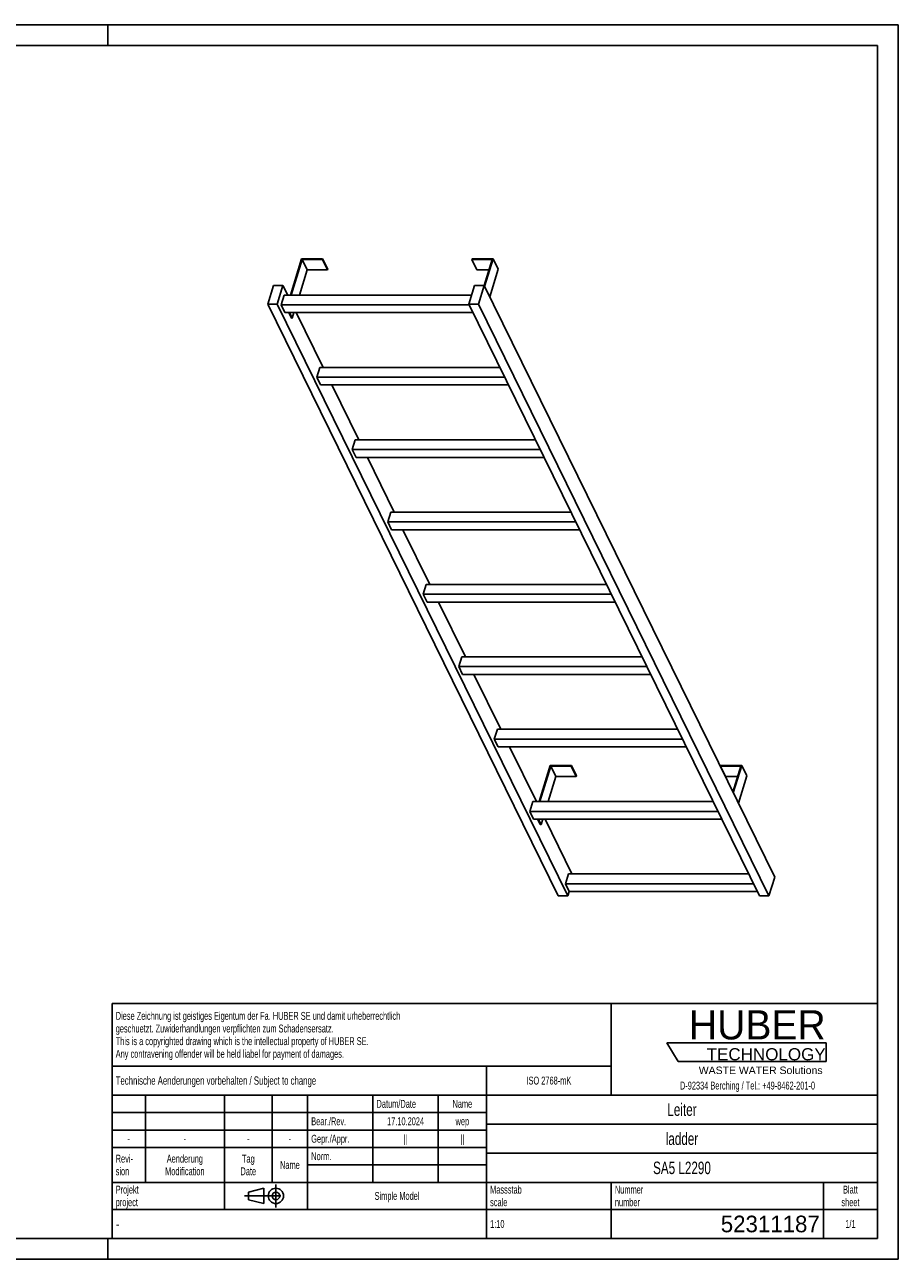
# Model space of a CAD drawing. Header units: millimetres. Extents: x 0 to 4200, y 0 to 2970.
# Tile 2 of 2: x 2100 to 4200, y 0 to 2970. Entities that reach past the tile are written whole.
import ezdxf

# ---------------------------------------------------------------- set-up
doc = ezdxf.new("R2010")
doc.units = ezdxf.units.MM
doc.header["$LTSCALE"] = 231
doc.linetypes.add('CENTER', pattern=[0.6, 0.375, -0.075, 0.075, -0.075])
doc.layers.get('0').update_dxf_attribs({"linetype": 'CONTINUOUS'})
doc.layers.add('HUBER_Logo_BL1', color=7, linetype='CONTINUOUS')
doc.styles.get("Standard").update_dxf_attribs({"font": 'txt', "width": 0.7})
doc.styles.add('TEXTSTYLE_2', font='txt')
doc.styles.add('TEXTSTYLE_3', font='arial.ttf')
doc.styles.add('TEXTSTYLE_4', font='txt', dxfattribs={"width": 0.8})
doc.styles.add('TEXTSTYLE_5', font='txt')

# ---------------------------------------------------------------- blocks, each defined once
blk = doc.blocks.new('HUBER_LOGO_BL1', base_point=(3837.5, 503.7))
at = {"layer": 'HUBER_Logo_BL1', "color": 5, "linetype": 'Continuous'}
for p, q in [((4026.4, 521), (3643.9, 521)), ((3643.9, 521), (3670.9, 476)), ((4026.4, 521), (4026.4, 476)), ((3670.9, 476), (4026.4, 476))]:
    blk.add_line(p, q, dxfattribs=at)
at = {"layer": 'HUBER_Logo_BL1', "color": 2, "linetype": 'Continuous', "attachment_point": 3, "line_spacing_factor": 0.78}
for s, insert, char_height, width, style in [('HUBER\\P\\fArial;\\H29.25;TECHNOLOGY ', (4025.4, 599.1), 70.2, 387.672, 'TEXTSTYLE_2'), ('WASTE WATER Solutions', (4018, 463.6), 18, 297.033, 'TEXTSTYLE_3')]:
    blk.add_mtext(s, dxfattribs=dict(at, insert=insert, char_height=char_height, width=width, style=style))
at = {"layer": 'HUBER_Logo_BL1', "color": 2, "linetype": 'Continuous', "insert": (3837.5, 427.4), "char_height": 19, "width": 810.893, "attachment_point": 2, "line_spacing_factor": 0.96}
blk.add_mtext('D-92334 Berching / Tel.: +49-8462-201-0', dxfattribs=at)
blk = doc.blocks.new('PROJEKTIONSMETHODE_1_BL2', base_point=(2680, 152.5))
at = {"color": 2, "linetype": 'CENTER'}
for p, q in [((2703.8, 180), (2703.8, 125)), ((2628.7, 152.5), (2731.3, 152.5))]:
    blk.add_line(p, q, dxfattribs=at)
at = {"color": 2, "linetype": 'Continuous'}
for p, q in [((2637.8, 161.7), (2674.5, 170.8)), ((2637.8, 143.3), (2637.8, 161.7)), ((2674.5, 134.2), (2674.5, 170.8)), ((2637.8, 143.3), (2674.5, 134.2))]:
    blk.add_line(p, q, dxfattribs=at)
for radius in [18.3, 9.17]:
    blk.add_circle((2703.8, 152.5), radius, dxfattribs=at)
blk = doc.blocks.new('*T11')
at = {"color": 3, "linetype": 'Continuous'}
for p, q in [((0, 0), (1840, 0)), ((0, 0), (0, -565)), ((1200, 0), (1200, -220)), ((1840, 0), (1840, -565)), ((0, -150), (1200, -150)), ((900, -150), (900, -565)), ((0, -220), (1840, -220)), ((80, -220), (80, -430)), ((270, -220), (270, -495)), ((385, -220), (385, -430)), ((470, -220), (470, -495)), ((627, -220), (627, -430)), ((784, -220), (784, -430)), ((0, -262), (900, -262)), ((900, -290), (1840, -290)), ((0, -304), (900, -304)), ((0, -346), (900, -346)), ((900, -360), (1840, -360)), ((470, -388), (900, -388)), ((0, -430), (1840, -430)), ((1200, -430), (1200, -565)), ((1710, -430), (1710, -565)), ((0, -495), (1840, -495)), ((0, -565), (1840, -565))]:
    blk.add_line(p, q, dxfattribs=at)
at = {"color": 2, "linetype": 'Continuous', "line_spacing_factor": 0.96}
for s, insert, char_height, width, attachment_point in [('Diese Zeichnung ist geistiges Eigentum der Fa. HUBER SE und damit urheberrechtlich \\Pgeschuetzt. Zuwiderhandlungen verpflichten zum Schadensersatz.\\PThis is a copyrighted drawing which is the intellectual property of HUBER SE.\\PAny contravening offender will be held liabel for payment of damages.', (8.75, -19.9), 19, 2214.8571, 1), ('Technische Aenderungen vorbehalten / Subject to change', (8.75, -175), 20, 1524.7619, 1), ('ISO 2768-mK', (1050, -175.5), 19, 332.9524, 2), ('Datum/Date', (635.75, -231.5), 19, 292.2381, 1), ('Name', (842, -231.5), 19, 126.6667, 2), ('Leiter', (1370, -240), 30, 240, 2), ('Bear./Rev.', (478.75, -273.5), 19, 272.3333, 1), ('17.10.2024', (705.5, -273.5), 19, 273.2381, 2), ('wep', (842, -273.5), 19, 99.5238, 2), ('-', (40, -315.5), 19, 34.381, 2), ('-', (175, -315.5), 19, 34.381, 2), ('-', (327.5, -315.5), 19, 34.381, 2), ('-', (427.5, -315.5), 19, 34.381, 2), ('Gepr./Appr.', (478.75, -315.5), 19, 299.4762, 1), ('||', (705.5, -315.5), 19, 50.6667, 2), ('||', (842, -315.5), 19, 50.6667, 2), ('ladder', (1370, -310), 30, 251.4286, 2), ('Revi-\\Psion', (8.75, -363.3), 19, 138.4286, 1), ('Aenderung\\PModification', (175, -363.3), 19, 303.0952, 2), ('Tag\\PDate', (327.5, -363.3), 19, 117.619, 2), ('Name', (427.5, -378.5), 19, 126.6667, 2), ('Norm. ', (478.75, -357.5), 19, 175.5238, 1), ('SA5 L2290', (1370, -380), 30, 427.1429, 2), ('Projekt\\Pproject', (8.75, -437.8), 19, 183.6667, 1), ('Massstab\\Pscale', (908.75, -437.8), 19, 224.381, 1), ('Nummer\\Pnumber', (1208.75, -437.8), 19, 186.381, 1), ('Blatt\\Psheet', (1775, -437.8), 19, 137.5238, 2), ('Simple Model', (685, -453), 19, 328.4286, 2), ('1:10', (908.75, -520.5), 19, 94.0952, 1), ('1/1', (1775, -520.5), 19, 79.619, 2)]:
    blk.add_mtext(s, dxfattribs=dict(at, insert=insert, char_height=char_height, width=width, attachment_point=attachment_point))
for s, insert, char_height, width, attachment_point, style in [('-', (8.75, -517.5), 25, 18.3333, 1, 'TEXTSTYLE_4'), ('52311187', (1701.25, -510), 40, 466.6667, 3, 'TEXTSTYLE_5')]:
    blk.add_mtext(s, dxfattribs=dict(at, insert=insert, char_height=char_height, width=width, attachment_point=attachment_point, style=style))

msp = doc.modelspace()

# ---------------------------------------------------------------- linework, layer by layer
at = {"color": 7, "linetype": 'Continuous'}
for p, q in [((0, 2970), (4200, 2970)), ((4200, 0), (4200, 2970)), ((2765.537, 2406.562), (2738.621, 2319.461)), ((2816.195, 2406.562), (2765.537, 2406.562)), ((2815.711, 2404.995), (2816.195, 2406.562)), ((2816.195, 2406.562), (2828.397, 2381.697)), ((3175.409, 2406.562), (3174.925, 2404.995)), ((3226.067, 2406.562), (3175.409, 2406.562)), ((3205.554, 2340.18), (3226.067, 2406.562)), ((3226.067, 2406.562), (3238.269, 2381.697)), ((2740.463, 2319.461), (2766.895, 2404.995)), ((2779.097, 2380.131), (2760.348, 2319.461)), ((2766.895, 2404.995), (2815.711, 2404.995)), ((2766.895, 2404.995), (2779.097, 2380.131)), ((2779.097, 2380.131), (2827.913, 2380.131)), ((2815.711, 2404.995), (2827.913, 2380.131)), ((2827.913, 2380.131), (2828.397, 2381.697)), ((3174.925, 2404.995), (3187.127, 2380.131)), ((3174.925, 2404.995), (3223.741, 2404.995)), ((3187.127, 2380.131), (3216.057, 2380.131)), ((3223.741, 2404.995), (3204.42, 2342.471)), ((3217.755, 2315.315), (3238.269, 2381.697)), ((2697.847, 2342.468), (2684.049, 2297.818)), ((2720.874, 2342.468), (2697.847, 2342.468)), ((2707.076, 2297.818), (2720.874, 2342.468)), ((2723.707, 2319.461), (2716.445, 2295.961)), ((2732.164, 2319.461), (2720.874, 2342.468)), ((3174.295, 2319.461), (2723.707, 2319.461)), ((3181.404, 2342.468), (3167.607, 2297.818)), ((3204.431, 2342.468), (3181.404, 2342.468)), ((3190.633, 2297.818), (3204.431, 2342.468)), ((3902.977, 918.981), (3204.431, 2342.468)), ((3382.595, 874.332), (2684.049, 2297.818)), ((2684.049, 2297.818), (2707.076, 2297.818)), ((3405.622, 874.332), (2707.076, 2297.818)), ((2725.596, 2277.313), (2716.445, 2295.961)), ((3168.518, 2295.961), (2716.445, 2295.961)), ((3866.152, 874.332), (3167.607, 2297.818)), ((3167.607, 2297.818), (3190.633, 2297.818)), ((3889.179, 874.332), (3190.633, 2297.818)), ((2725.596, 2277.313), (3177.669, 2277.313)), ((2741.429, 2264.198), (2734.993, 2277.313)), ((2736.835, 2277.313), (2743.271, 2264.198)), ((2741.429, 2264.198), (2743.271, 2264.198)), ((2747.323, 2277.313), (2743.271, 2264.198)), ((2817.576, 2145.41), (2752.847, 2277.313)), ((2809.118, 2145.41), (2801.856, 2121.91)), ((3242.398, 2145.41), (2809.118, 2145.41)), ((2811.008, 2103.262), (2801.856, 2121.91)), ((3253.93, 2121.91), (2801.856, 2121.91)), ((2811.008, 2103.262), (3263.081, 2103.262)), ((2902.987, 1971.359), (2838.259, 2103.262)), ((2894.53, 1971.359), (2887.268, 1947.86)), ((3327.809, 1971.359), (2894.53, 1971.359)), ((2896.419, 1929.211), (2887.268, 1947.86)), ((3339.341, 1947.86), (2887.268, 1947.86)), ((2896.419, 1929.211), (3348.493, 1929.211)), ((2988.399, 1797.309), (2923.671, 1929.211)), ((2979.942, 1797.309), (2972.68, 1773.809)), ((3413.221, 1797.309), (2979.942, 1797.309)), ((2981.831, 1755.16), (2972.68, 1773.809)), ((3424.753, 1773.809), (2972.68, 1773.809)), ((2981.831, 1755.16), (3433.904, 1755.16)), ((3073.811, 1623.258), (3009.082, 1755.16)), ((3065.354, 1623.258), (3058.092, 1599.758)), ((3498.633, 1623.258), (3065.354, 1623.258)), ((3067.243, 1581.11), (3058.092, 1599.758)), ((3510.165, 1599.758), (3058.092, 1599.758)), ((3067.243, 1581.11), (3519.316, 1581.11)), ((3159.223, 1449.207), (3094.494, 1581.11)), ((3150.765, 1449.207), (3143.503, 1425.707)), ((3595.577, 1425.707), (3143.503, 1425.707)), ((3152.655, 1407.059), (3143.503, 1425.707)), ((3584.045, 1449.207), (3150.765, 1449.207)), ((3152.655, 1407.059), (3604.728, 1407.059)), ((3244.634, 1275.156), (3179.906, 1407.059)), ((3236.177, 1275.156), (3228.915, 1251.656)), ((3680.988, 1251.656), (3228.915, 1251.656)), ((3238.066, 1233.008), (3228.915, 1251.656)), ((3669.456, 1275.156), (3236.177, 1275.156)), ((3238.066, 1233.008), (3690.14, 1233.008)), ((3330.046, 1101.105), (3265.318, 1233.008)), ((3363.419, 1188.206), (3336.503, 1101.105)), ((3414.077, 1188.206), (3363.419, 1188.206)), ((3413.593, 1186.64), (3414.077, 1188.206)), ((3426.279, 1163.342), (3414.077, 1188.206)), ((3773.291, 1188.206), (3772.807, 1186.64)), ((3823.949, 1188.206), (3773.291, 1188.206)), ((3803.436, 1121.824), (3823.949, 1188.206)), ((3836.151, 1163.342), (3823.949, 1188.206)), ((3338.345, 1101.105), (3364.777, 1186.64)), ((3376.979, 1161.775), (3358.23, 1101.105)), ((3364.777, 1186.64), (3413.593, 1186.64)), ((3376.979, 1161.775), (3364.777, 1186.64)), ((3425.795, 1161.775), (3376.979, 1161.775)), ((3425.795, 1161.775), (3413.593, 1186.64)), ((3426.279, 1163.342), (3425.795, 1161.775)), ((3785.009, 1161.775), (3772.807, 1186.64)), ((3772.807, 1186.64), (3821.623, 1186.64)), ((3813.94, 1161.775), (3785.009, 1161.775)), ((3821.623, 1186.64), (3802.306, 1124.127)), ((3836.151, 1163.342), (3815.638, 1096.96)), ((3321.589, 1101.105), (3314.327, 1077.606)), ((3754.868, 1101.105), (3321.589, 1101.105)), ((3323.478, 1058.957), (3314.327, 1077.606)), ((3766.4, 1077.606), (3314.327, 1077.606)), ((3323.478, 1058.957), (3775.551, 1058.957)), ((3339.311, 1045.843), (3332.875, 1058.957)), ((3341.153, 1045.843), (3334.717, 1058.957)), ((3341.153, 1045.843), (3339.311, 1045.843)), ((3345.206, 1058.957), (3341.153, 1045.843)), ((3415.458, 927.055), (3350.729, 1058.957)), ((3407.001, 927.055), (3399.739, 903.555)), ((3840.28, 927.055), (3407.001, 927.055)), ((3851.812, 903.555), (3399.739, 903.555)), ((3408.89, 884.907), (3399.739, 903.555)), ((3889.179, 874.332), (3902.977, 918.981)), ((3382.595, 874.332), (3405.622, 874.332)), ((3405.622, 874.332), (3408.89, 884.907)), ((3408.89, 884.907), (3860.963, 884.907)), ((3866.152, 874.332), (3889.179, 874.332)), ((0, 0), (4200, 0))]:
    msp.add_line(p, q, dxfattribs=at)
at = {"color": 3, "linetype": 'Continuous'}
for p, q in [((4200, 2970), (0, 2970)), ((2300, 2970), (2300, 2920)), ((4200, 2970), (4200, 0)), ((2300, 0), (2300, 50)), ((4200, 0), (0, 0))]:
    msp.add_line(p, q, dxfattribs=at)
at = {"color": 5, "linetype": 'Continuous'}
for p, q in [((4150, 2920), (50, 2920)), ((4150, 50), (4150, 2920)), ((50, 50), (4150, 50))]:
    msp.add_line(p, q, dxfattribs=at)

# ---------------------------------------------------------------- block references
msp.add_blockref('*T11', (2310, 615))
at = {"color": 2, "linetype": 'Continuous'}
msp.add_blockref('PROJEKTIONSMETHODE_1_BL2', (2680, 152.5), dxfattribs=at)
at = {"layer": 'HUBER_Logo_BL1'}
msp.add_blockref('HUBER_LOGO_BL1', (3837.497, 503.742), dxfattribs=at)

doc.saveas('drawing.dxf')
